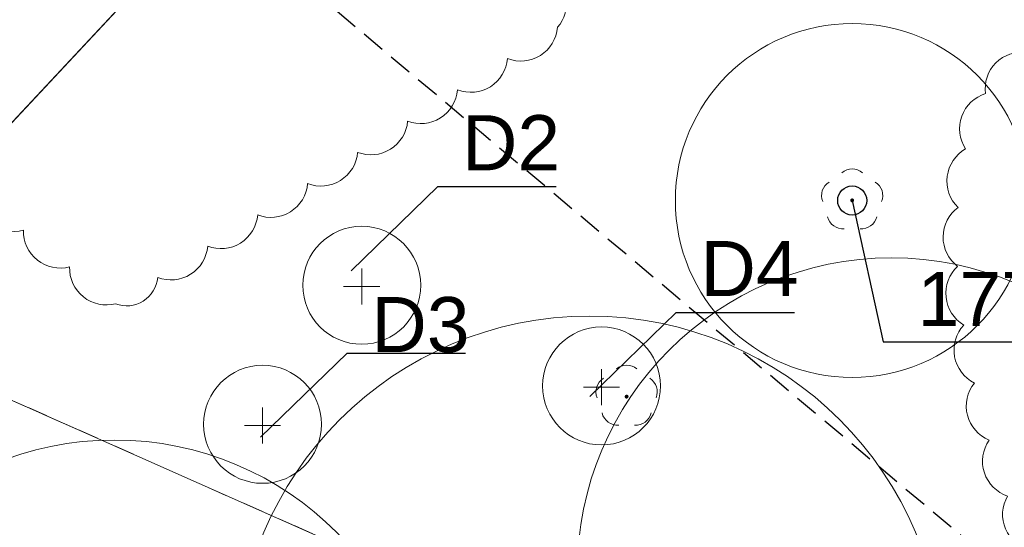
# Model space of a CAD drawing. Header units: metres. Extents: x 6540907 to 6541833, y 5893434 to 5894895.
# Tile 219 of 256: x 6541639 to 6541664, y 5894112 to 5894125. Entities that reach past the tile are written whole.
import ezdxf
from ezdxf import colors
from ezdxf.entities.mleader import LeaderData, LeaderLine
from ezdxf.math import Vec2, Vec3

# ---------------------------------------------------------------- set-up
doc = ezdxf.new("R2010")
doc.units = ezdxf.units.M
doc.header["$MEASUREMENT"] = 0
for name, pattern in [('2', [0.8999999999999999, 0.6, -0.3]), ('219-500', [0, 0]), ('egug-500', [1, 0.5, -0.5]), ('suep_sn_500', [0, 0])]:
    doc.linetypes.add(name, pattern=pattern)
doc.layers.get('0').update_dxf_attribs({"color": 2, "linetype": 'CONTINUOUS', "lineweight": 5})
for name, color, linetype, lineweight in [('218-kontur użytku gruntowego', 251, 'CONTINUOUS', 9), ('219-działka ewidencyjna', 152, 'CONTINUOUS', 18), ('drzewo liściaste', 251, 'CONTINUOUS', 9), ('przewód elektroenergetyczny średniego napięcia', 251, 'CONTINUOUS', 9), ('z_i_drzewa_liściste_korony', 66, 'CONTINUOUS', 20), ('z_i_drzewa_opis', 7, 'CONTINUOUS', 25), ('z_nas_kom_acer platanoides', 162, 'CONTINUOUS', 20), ('z_nas_kom_populus tremula', 162, 'CONTINUOUS', 20), ('z_nas_kom_salix', 162, 'CONTINUOUS', 20), ('Zakres', 252, 'CONTINUOUS', 15)]:
    doc.layers.add(name, color=color, linetype=linetype, lineweight=lineweight)
doc.layers.add('z_i_masywy_grupy', color=7, linetype='CONTINUOUS', lineweight=13, true_color=0x7f926c)
doc.styles.add('Opisowy', font='arial.ttf')

# ---------------------------------------------------------------- blocks, each defined once
blk = doc.blocks.new('SUEP2')
at = {"color": 0, "linetype": 'Continuous'}
for p, q in [((5.027, 0), (3.527, 0.5)), ((6.027, 0), (4.527, 0.5)), ((17.027, 0), (15.527, 0.5)), ((18.027, 0), (16.527, 0.5)), ((0, 0), (6.027, 0)), ((5.027, 0), (3.527, -0.5)), ((6.027, 0), (4.527, -0.5)), ((6.027, 0), (18.027, 0)), ((17.027, 0), (15.527, -0.5)), ((18.027, 0), (16.527, -0.5))]:
    blk.add_line(p, q, dxfattribs=at)
blk = doc.blocks.new('OP021')
at = {"linetype": 'Continuous', "lineweight": 13}
h = blk.add_hatch(color=0, dxfattribs=at)
edge = h.paths.add_edge_path()
edge.add_arc((0, 0), 0.05, 0, 360)
at = {"color": 0, "linetype": 'Continuous', "lineweight": 13}
for centre, start, end in [((0, 0.4), 49.272, 130.728), ((-0.38, 0.124), 121.308, 202.548), ((0.38, 0.124), 337.452, 58.692), ((-0.235, -0.324), 193.221, 274.871), ((0.235, -0.324), 265.129, 346.7789999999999)]:
    blk.add_arc(centre, 0.4, start, end, dxfattribs=at)
blk = doc.blocks.new('_None')
blk = doc.blocks.new('punkt')
h = blk.add_hatch()
h.set_pattern_fill('ANSI32', color=256, scale=0.2)
h.set_pattern_definition([(45, (-4781848.87, -5644337.08), (-1.347038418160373, 1.347038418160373), []), (45, (-4781847.971974, -5644337.08), (-1.347038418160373, 1.347038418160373), [])])
edge = h.paths.add_edge_path()
edge.add_arc((0, 0), 0.2429884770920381, 0, 360)
blk.add_circle((0, 0), 0.2429884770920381)
blk = doc.blocks.new('d')
at = {"linetype": 'Continuous'}
for points in [[(0, 0.4607452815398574), (0, -0.46074528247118)], [(0.46074528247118, 0), (-0.4607452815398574, 0)]]:
    blk.add_lwpolyline(points, dxfattribs=at)
blk.add_circle((0, 0.0311367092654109), 1.5, dxfattribs=at)

msp = doc.modelspace()

# ---------------------------------------------------------------- linework, layer by layer
at = {"layer": '218-kontur użytku gruntowego', "linetype": 'egug-500', "lineweight": 18, "flags": 128}
for points in [[(6541669.76, 5894101.247532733), (6541528.91, 5894163.707532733)], [(6541528.91, 5894163.707532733), (6541669.76, 5894101.247532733)]]:
    msp.add_lwpolyline(points, dxfattribs=at)
at = {"layer": '219-działka ewidencyjna', "linetype": '219-500', "lineweight": 18, "flags": 128}
msp.add_lwpolyline([(6541669.76, 5894101.247532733), (6541528.91, 5894163.707532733)], dxfattribs=at)
at = {"layer": 'przewód elektroenergetyczny średniego napięcia', "linetype": 'suep_sn_500', "lineweight": 18, "flags": 128}
for points in [[(6541633.97, 5894117.007532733), (6541682.61, 5894169.004532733)], [(6541682.61, 5894169.004532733), (6541633.97, 5894117.007532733)]]:
    msp.add_lwpolyline(points, dxfattribs=at)
at = {"layer": 'z_i_drzewa_liściste_korony', "linetype": 'Continuous'}
for centre, radius in [((6541660.10089545, 5894120.095123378), 4.5), ((6541661.10089545, 5894110.635123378), 8), ((6541653.42089545, 5894108.155123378), 9), ((6541641.32089545, 5894106.005123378), 8)]:
    msp.add_circle(centre, radius, dxfattribs=at)
at = {"layer": 'z_i_masywy_grupy', "linetype": 'Continuous'}
for points in [[(6541652.318892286, 5894125.880647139, -0.5000000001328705), (6541652.602849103, 5894124.498730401, -0.49999999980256), (6541651.330851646, 5894123.70373199, -0.4999999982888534), (6541650.05885419, 5894122.90873358, -0.49999999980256), (6541648.786856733, 5894122.11373517, -0.4999999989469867), (6541647.514859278, 5894121.31873676, -0.4999999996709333), (6541646.242861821, 5894120.52373835, -0.4999999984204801), (6541644.970864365, 5894119.72873994, -0.5000000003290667), (6541643.698866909, 5894118.933741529, -0.4999999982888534), (6541642.426869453, 5894118.138743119, -0.4999999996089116), (6541641.356595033, 5894117.469821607, -0.49999999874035), (6541640.183844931, 5894118.4050527, -0.5), (6541639.01109483, 5894119.340283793, -0.49999999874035), (6541637.838344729, 5894120.275514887, -0.5)], [(6541664.537497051, 5894123.853739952, 0.5000000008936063), (6541663.495290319, 5894122.81108696, 0.5000000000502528), (6541662.986136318, 5894121.404386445, 0.5000000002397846), (6541662.793584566, 5894119.918945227, 0.5000000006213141), (6541662.784113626, 5894118.420049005, 0.5000000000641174), (6541662.938878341, 5894116.928725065, 0.5), (6541663.210118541, 5894115.454139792, 0.5), (6541663.584534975, 5894114.002241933, 0.5000000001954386), (6541664.056440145, 5894112.57883991, 0.4999999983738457), (6541664.636920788, 5894111.196221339, 0.5000000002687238)]]:
    msp.add_lwpolyline(points, format="xyb", dxfattribs=at)
at = {"layer": 'Zakres', "linetype": '2', "lineweight": 25, "flags": 128}
msp.add_lwpolyline([(6541682.61, 5894095.006532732), (6541557.28, 5894200.187532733), (6541380.44, 5894273.687532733), (6541307.38, 5894262.597532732), (6541211.66, 5894300.637532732), (6541170.76, 5894305.567532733), (6541137.92, 5894291.267532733), (6541058.11, 5894283.297532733), (6540997.5, 5894230.067532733), (6540930.81, 5894138.997532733)], dxfattribs=at)

# ---------------------------------------------------------------- block references
at = {"layer": 'drzewo liściaste', "linetype": 'Continuous', "lineweight": 18}
for p in [(6541660.1, 5894120.097532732), (6541660.1, 5894120.097532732), (6541660.1, 5894120.097532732), (6541654.36, 5894115.107532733), (6541654.36, 5894115.107532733), (6541654.36, 5894115.107532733)]:
    msp.add_blockref('OP021', p, dxfattribs=at)
at = {"layer": 'przewód elektroenergetyczny średniego napięcia', "linetype": 'Continuous', "lineweight": 18, "rotation": 46.911}
msp.add_blockref('SUEP2', (6541633.97, 5894117.007532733), dxfattribs=at)
at = {"layer": 'z_i_drzewa_opis', "ltscale": 0.01, "xscale": 1.520278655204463, "yscale": 1.520278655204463, "zscale": 1.520278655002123}
msp.add_blockref('punkt', (6541660.10089545, 5894120.095123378), dxfattribs=at)
at = {"layer": 'z_nas_kom_acer platanoides', "linetype": 'Continuous'}
msp.add_blockref('d', (6541653.721918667, 5894115.348353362), dxfattribs=at)
at = {"layer": 'z_nas_kom_populus tremula', "linetype": 'Continuous'}
msp.add_blockref('d', (6541647.619691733, 5894117.907484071), dxfattribs=at)
at = {"layer": 'z_nas_kom_salix', "linetype": 'Continuous'}
msp.add_blockref('d', (6541645.094975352, 5894114.372881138), dxfattribs=at)

# ---------------------------------------------------------------- leaders
at = {"layer": 'z_i_drzewa_opis'}
ml = msp.add_multileader_mtext('Standard', dxfattribs=at)
ml.set_content('D2', color=256, style='Opisowy')
ml.set_leader_properties()
ml.set_arrow_properties(name='NONE')
ml.build(insert=Vec2(0, 0))
ml.multileader.update_dxf_attribs({"has_dogleg": 0, "text_left_attachment_type": 6, "text_right_attachment_type": 5, "text_top_attachment_type": 0, "text_bottom_attachment_type": 0, "dogleg_length": 1.91433062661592, "arrow_head_size": 4.903810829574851})
ctx = ml.context
ctx.base_point, ctx.char_height, ctx.arrow_head_size, ctx.landing_gap_size, ctx.plane_origin, ctx.plane_x_axis, ctx.plane_y_axis = Vec3(6541649.555705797, 5894120.449009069), 1.4, 4.903810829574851, 0.6129763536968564, Vec3(6541644.395922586, 5894117.38016429), Vec3(1, -1.49998432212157e-15), Vec3(1.49998432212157e-15, 1)
ctx.left_attachment, ctx.right_attachment, ctx.attachment_type = 6, 5, 2
notes = []
notes.append((ctx, [(1, (1, 1, 0), (6541647.42731568, 5894120.449009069), (1, -1.499984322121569e-15), 2.128390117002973, [(0, [(6541647.351486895, 5894118.309116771), (6541649.555705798, 5894120.449009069), (6541649.555705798, 5894120.449009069), (6541649.555705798, 5894120.449009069), (6541649.555705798, 5894120.449009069), (6541649.555705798, 5894120.449009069), (6541649.555705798, 5894120.449009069), (6541649.555705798, 5894120.449009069), (6541649.555705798, 5894120.449009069), (6541649.555705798, 5894120.449009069), (6541649.555705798, 5894120.449009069), (6541649.555705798, 5894120.449009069), (6541649.555705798, 5894120.449009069), (6541649.555705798, 5894120.449009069), (6541649.555705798, 5894120.449009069), (6541649.555705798, 5894120.449009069), (6541649.555705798, 5894120.449009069), (6541649.555705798, 5894120.449009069), (6541649.555705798, 5894120.449009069), (6541649.555705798, 5894120.449009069), (6541649.555705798, 5894120.449009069), (6541649.555705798, 5894120.449009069), (6541649.555705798, 5894120.449009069), (6541649.555705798, 5894120.449009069), (6541649.555705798, 5894120.449009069), (6541649.555705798, 5894120.449009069), (6541649.555705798, 5894120.449009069), (6541649.555705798, 5894120.449009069), (6541649.555705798, 5894120.449009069), (6541649.555705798, 5894120.449009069), (6541649.555705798, 5894120.449009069), (6541649.555705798, 5894120.449009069), (6541649.555705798, 5894120.449009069), (6541649.555705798, 5894120.449009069), (6541649.555705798, 5894120.449009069), (6541649.555705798, 5894120.449009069), (6541649.555705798, 5894120.449009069), (6541649.555705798, 5894120.449009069), (6541649.555705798, 5894120.449009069), (6541649.555705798, 5894120.449009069), (6541649.555705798, 5894120.449009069), (6541649.555705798, 5894120.449009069), (6541649.555705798, 5894120.449009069), (6541649.555705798, 5894120.449009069), (6541649.555705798, 5894120.449009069), (6541649.555705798, 5894120.449009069), (6541649.555705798, 5894120.449009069), (6541649.555705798, 5894120.449009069), (6541649.555705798, 5894120.449009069), (6541649.555705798, 5894120.449009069), (6541649.555705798, 5894120.449009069), (6541649.555705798, 5894120.449009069), (6541649.555705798, 5894120.449009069), (6541649.555705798, 5894120.449009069), (6541649.555705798, 5894120.449009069), (6541649.555705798, 5894120.449009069), (6541649.555705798, 5894120.449009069), (6541649.555705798, 5894120.449009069), (6541649.555705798, 5894120.449009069), (6541649.555705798, 5894120.449009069), (6541649.555705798, 5894120.449009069), (6541649.555705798, 5894120.449009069), (6541649.555705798, 5894120.449009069), (6541649.555705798, 5894120.449009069), (6541649.555705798, 5894120.449009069), (6541649.555705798, 5894120.449009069), (6541649.555705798, 5894120.449009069), (6541649.555705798, 5894120.449009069), (6541649.555705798, 5894120.449009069), (6541649.555705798, 5894120.449009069), (6541649.555705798, 5894120.449009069), (6541649.555705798, 5894120.449009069), (6541649.555705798, 5894120.449009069), (6541649.555705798, 5894120.449009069), (6541649.555705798, 5894120.449009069), (6541649.555705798, 5894120.449009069), (6541649.555705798, 5894120.449009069), (6541649.555705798, 5894120.449009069), (6541649.555705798, 5894120.449009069), (6541649.555705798, 5894120.449009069), (6541649.555705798, 5894120.449009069), (6541649.555705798, 5894120.449009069), (6541649.555705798, 5894120.449009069), (6541649.555705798, 5894120.449009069), (6541649.555705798, 5894120.449009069), (6541649.555705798, 5894120.449009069), (6541649.555705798, 5894120.449009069), (6541649.555705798, 5894120.449009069), (6541649.555705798, 5894120.449009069), (6541649.555705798, 5894120.449009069), (6541649.555705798, 5894120.449009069), (6541649.555705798, 5894120.449009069), (6541649.555705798, 5894120.449009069), (6541649.555705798, 5894120.449009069), (6541649.555705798, 5894120.449009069), (6541649.555705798, 5894120.449009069), (6541649.555705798, 5894120.449009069), (6541649.555705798, 5894120.449009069), (6541649.555705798, 5894120.449009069), (6541649.555705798, 5894120.449009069), (6541649.555705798, 5894120.449009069), (6541649.555705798, 5894120.449009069), (6541649.555705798, 5894120.449009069), (6541649.555705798, 5894120.449009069), (6541649.555705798, 5894120.449009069), (6541649.555705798, 5894120.449009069), (6541649.555705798, 5894120.449009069), (6541649.555705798, 5894120.449009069), (6541649.555705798, 5894120.449009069), (6541649.555705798, 5894120.449009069), (6541649.555705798, 5894120.449009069), (6541649.555705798, 5894120.449009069), (6541649.555705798, 5894120.449009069), (6541649.555705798, 5894120.449009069), (6541649.555705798, 5894120.449009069), (6541649.555705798, 5894120.449009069), (6541649.555705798, 5894120.449009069), (6541649.555705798, 5894120.449009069), (6541649.555705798, 5894120.449009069), (6541649.555705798, 5894120.449009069), (6541649.555705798, 5894120.449009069), (6541649.555705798, 5894120.449009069)], 256, [])])]))
ctx.mtext.insert, ctx.mtext.text_direction, ctx.mtext.rotation, ctx.mtext.flow_direction = Vec3(6541650.168682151, 5894122.263470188), Vec3(1, -1.49998432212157e-15), -1.49998432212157e-15, 5
at = {"layer": 'z_i_drzewa_opis', "ltscale": 0.01}
ml = msp.add_multileader_mtext('Standard', dxfattribs=at)
ml.set_content('177', color=256, style='Opisowy')
ml.set_leader_properties()
ml.set_arrow_properties(name='NONE')
ml.build(insert=Vec2(0, 0))
ml.multileader.update_dxf_attribs({"has_dogleg": 0, "text_left_attachment_type": 6, "text_right_attachment_type": 5, "text_top_attachment_type": 0, "text_bottom_attachment_type": 0, "dogleg_length": 1.91433062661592, "arrow_head_size": 7.005444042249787})
ctx = ml.context
ctx.base_point, ctx.char_height, ctx.arrow_head_size, ctx.landing_gap_size, ctx.plane_origin, ctx.plane_x_axis, ctx.plane_y_axis = Vec3(6541660.889553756, 5894116.502721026), 1.368250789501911, 7.005444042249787, 0.8756805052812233, Vec3(6541653.518434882, 5894112.118657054), Vec3(1, -1.49998432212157e-15), Vec3(1.49998432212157e-15, 1)
ctx.left_attachment, ctx.right_attachment, ctx.attachment_type = 6, 5, 2
notes.append((ctx, [(1, (1, 1, 0), (6541657.848996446, 5894116.502721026), (1, -1.49998432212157e-15), 3.040557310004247, [(0, [(6541660.10089545, 5894120.095123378), (6541660.889553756, 5894116.502721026), (6541660.889553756, 5894116.502721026), (6541660.889553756, 5894116.502721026), (6541660.889553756, 5894116.502721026), (6541660.889553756, 5894116.502721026), (6541660.889553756, 5894116.502721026), (6541660.889553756, 5894116.502721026), (6541660.889553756, 5894116.502721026), (6541660.889553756, 5894116.502721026), (6541660.889553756, 5894116.502721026), (6541660.889553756, 5894116.502721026), (6541660.889553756, 5894116.502721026), (6541660.889553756, 5894116.502721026), (6541660.889553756, 5894116.502721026), (6541660.889553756, 5894116.502721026), (6541660.889553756, 5894116.502721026), (6541660.889553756, 5894116.502721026), (6541660.889553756, 5894116.502721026), (6541660.889553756, 5894116.502721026), (6541660.889553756, 5894116.502721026), (6541660.889553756, 5894116.502721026), (6541660.889553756, 5894116.502721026), (6541660.889553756, 5894116.502721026), (6541660.889553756, 5894116.502721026), (6541660.889553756, 5894116.502721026), (6541660.889553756, 5894116.502721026), (6541660.889553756, 5894116.502721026), (6541660.889553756, 5894116.502721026), (6541660.889553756, 5894116.502721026), (6541660.889553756, 5894116.502721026), (6541660.889553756, 5894116.502721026), (6541660.889553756, 5894116.502721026), (6541660.889553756, 5894116.502721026), (6541660.889553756, 5894116.502721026), (6541660.889553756, 5894116.502721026), (6541660.889553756, 5894116.502721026), (6541660.889553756, 5894116.502721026), (6541660.889553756, 5894116.502721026), (6541660.889553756, 5894116.502721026), (6541660.889553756, 5894116.502721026), (6541660.889553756, 5894116.502721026), (6541660.889553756, 5894116.502721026), (6541660.889553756, 5894116.502721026), (6541660.889553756, 5894116.502721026), (6541660.889553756, 5894116.502721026), (6541660.889553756, 5894116.502721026), (6541660.889553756, 5894116.502721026), (6541660.889553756, 5894116.502721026), (6541660.889553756, 5894116.502721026), (6541660.889553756, 5894116.502721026), (6541660.889553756, 5894116.502721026), (6541660.889553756, 5894116.502721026), (6541660.889553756, 5894116.502721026), (6541660.889553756, 5894116.502721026), (6541660.889553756, 5894116.502721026), (6541660.889553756, 5894116.502721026), (6541660.889553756, 5894116.502721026), (6541660.889553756, 5894116.502721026), (6541660.889553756, 5894116.502721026), (6541660.889553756, 5894116.502721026), (6541660.889553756, 5894116.502721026), (6541660.889553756, 5894116.502721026), (6541660.889553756, 5894116.502721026), (6541660.889553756, 5894116.502721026), (6541660.889553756, 5894116.502721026), (6541660.889553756, 5894116.502721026), (6541660.889553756, 5894116.502721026), (6541660.889553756, 5894116.502721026), (6541660.889553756, 5894116.502721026), (6541660.889553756, 5894116.502721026), (6541660.889553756, 5894116.502721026), (6541660.889553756, 5894116.502721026), (6541660.889553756, 5894116.502721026), (6541660.889553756, 5894116.502721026), (6541660.889553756, 5894116.502721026), (6541660.889553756, 5894116.502721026), (6541660.889553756, 5894116.502721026), (6541660.889553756, 5894116.502721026), (6541660.889553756, 5894116.502721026), (6541660.889553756, 5894116.502721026), (6541660.889553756, 5894116.502721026), (6541660.889553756, 5894116.502721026), (6541660.889553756, 5894116.502721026), (6541660.889553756, 5894116.502721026), (6541660.889553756, 5894116.502721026), (6541660.889553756, 5894116.502721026), (6541660.889553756, 5894116.502721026), (6541660.889553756, 5894116.502721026), (6541660.889553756, 5894116.502721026), (6541660.889553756, 5894116.502721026), (6541660.889553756, 5894116.502721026), (6541660.889553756, 5894116.502721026), (6541660.889553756, 5894116.502721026), (6541660.889553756, 5894116.502721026), (6541660.889553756, 5894116.502721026), (6541660.889553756, 5894116.502721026), (6541660.889553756, 5894116.502721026), (6541660.889553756, 5894116.502721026), (6541660.889553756, 5894116.502721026), (6541660.889553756, 5894116.502721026), (6541660.889553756, 5894116.502721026), (6541660.889553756, 5894116.502721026), (6541660.889553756, 5894116.502721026), (6541660.889553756, 5894116.502721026), (6541660.889553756, 5894116.502721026), (6541660.889553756, 5894116.502721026), (6541660.889553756, 5894116.502721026), (6541660.889553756, 5894116.502721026), (6541660.889553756, 5894116.502721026), (6541660.889553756, 5894116.502721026), (6541660.889553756, 5894116.502721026), (6541660.889553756, 5894116.502721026), (6541660.889553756, 5894116.502721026), (6541660.889553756, 5894116.502721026), (6541660.889553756, 5894116.502721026), (6541660.889553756, 5894116.502721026), (6541660.889553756, 5894116.502721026), (6541660.889553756, 5894116.502721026), (6541660.889553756, 5894116.502721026), (6541660.889553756, 5894116.502721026), (6541660.889553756, 5894116.502721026), (6541660.889553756, 5894116.502721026), (6541660.889553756, 5894116.502721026), (6541660.889553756, 5894116.502721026), (6541660.889553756, 5894116.502721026), (6541660.889553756, 5894116.502721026), (6541660.889553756, 5894116.502721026), (6541660.889553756, 5894116.502721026), (6541660.889553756, 5894116.502721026)], 256, [])])]))
ctx.mtext.insert, ctx.mtext.text_direction, ctx.mtext.rotation, ctx.mtext.flow_direction = Vec3(6541661.765234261, 5894118.276033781), Vec3(1, -1.49998432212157e-15), -1.49998432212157e-15, 5
at = {"layer": 'z_i_drzewa_opis'}
ml = msp.add_multileader_mtext('Standard', dxfattribs=at)
ml.set_content('D4', color=256, style='Opisowy')
ml.set_leader_properties()
ml.set_arrow_properties(name='NONE')
ml.build(insert=Vec2(0, 0))
ml.multileader.update_dxf_attribs({"has_dogleg": 0, "text_left_attachment_type": 6, "text_right_attachment_type": 5, "text_top_attachment_type": 0, "text_bottom_attachment_type": 0, "dogleg_length": 1.91433062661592, "arrow_head_size": 4.903810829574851})
ctx = ml.context
ctx.base_point, ctx.char_height, ctx.arrow_head_size, ctx.landing_gap_size, ctx.plane_origin, ctx.plane_x_axis, ctx.plane_y_axis = Vec3(6541655.624284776, 5894117.250068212), 1.4, 4.903810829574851, 0.6129763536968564, Vec3(6541650.464501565, 5894114.181223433), Vec3(1, -1.49998432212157e-15), Vec3(1.49998432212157e-15, 1)
ctx.left_attachment, ctx.right_attachment, ctx.attachment_type = 6, 5, 2
notes.append((ctx, [(1, (1, 1, 0), (6541653.495894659, 5894117.250068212), (1, -1.499984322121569e-15), 2.128390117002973, [(0, [(6541653.420065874, 5894115.110175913), (6541655.624284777, 5894117.250068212), (6541655.624284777, 5894117.250068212), (6541655.624284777, 5894117.250068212), (6541655.624284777, 5894117.250068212), (6541655.624284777, 5894117.250068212), (6541655.624284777, 5894117.250068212), (6541655.624284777, 5894117.250068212), (6541655.624284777, 5894117.250068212), (6541655.624284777, 5894117.250068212), (6541655.624284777, 5894117.250068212), (6541655.624284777, 5894117.250068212), (6541655.624284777, 5894117.250068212), (6541655.624284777, 5894117.250068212), (6541655.624284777, 5894117.250068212), (6541655.624284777, 5894117.250068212), (6541655.624284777, 5894117.250068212), (6541655.624284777, 5894117.250068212), (6541655.624284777, 5894117.250068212), (6541655.624284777, 5894117.250068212), (6541655.624284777, 5894117.250068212), (6541655.624284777, 5894117.250068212), (6541655.624284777, 5894117.250068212), (6541655.624284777, 5894117.250068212), (6541655.624284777, 5894117.250068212), (6541655.624284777, 5894117.250068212), (6541655.624284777, 5894117.250068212), (6541655.624284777, 5894117.250068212), (6541655.624284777, 5894117.250068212), (6541655.624284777, 5894117.250068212), (6541655.624284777, 5894117.250068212), (6541655.624284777, 5894117.250068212), (6541655.624284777, 5894117.250068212), (6541655.624284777, 5894117.250068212), (6541655.624284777, 5894117.250068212), (6541655.624284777, 5894117.250068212), (6541655.624284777, 5894117.250068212), (6541655.624284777, 5894117.250068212), (6541655.624284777, 5894117.250068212), (6541655.624284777, 5894117.250068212), (6541655.624284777, 5894117.250068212), (6541655.624284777, 5894117.250068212), (6541655.624284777, 5894117.250068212), (6541655.624284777, 5894117.250068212), (6541655.624284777, 5894117.250068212), (6541655.624284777, 5894117.250068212), (6541655.624284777, 5894117.250068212), (6541655.624284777, 5894117.250068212), (6541655.624284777, 5894117.250068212), (6541655.624284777, 5894117.250068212), (6541655.624284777, 5894117.250068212), (6541655.624284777, 5894117.250068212), (6541655.624284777, 5894117.250068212), (6541655.624284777, 5894117.250068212), (6541655.624284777, 5894117.250068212), (6541655.624284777, 5894117.250068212), (6541655.624284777, 5894117.250068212), (6541655.624284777, 5894117.250068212), (6541655.624284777, 5894117.250068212), (6541655.624284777, 5894117.250068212), (6541655.624284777, 5894117.250068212), (6541655.624284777, 5894117.250068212), (6541655.624284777, 5894117.250068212), (6541655.624284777, 5894117.250068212), (6541655.624284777, 5894117.250068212), (6541655.624284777, 5894117.250068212), (6541655.624284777, 5894117.250068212), (6541655.624284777, 5894117.250068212), (6541655.624284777, 5894117.250068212), (6541655.624284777, 5894117.250068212), (6541655.624284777, 5894117.250068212), (6541655.624284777, 5894117.250068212), (6541655.624284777, 5894117.250068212), (6541655.624284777, 5894117.250068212), (6541655.624284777, 5894117.250068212), (6541655.624284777, 5894117.250068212), (6541655.624284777, 5894117.250068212), (6541655.624284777, 5894117.250068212), (6541655.624284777, 5894117.250068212), (6541655.624284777, 5894117.250068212), (6541655.624284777, 5894117.250068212), (6541655.624284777, 5894117.250068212), (6541655.624284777, 5894117.250068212), (6541655.624284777, 5894117.250068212), (6541655.624284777, 5894117.250068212), (6541655.624284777, 5894117.250068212), (6541655.624284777, 5894117.250068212), (6541655.624284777, 5894117.250068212), (6541655.624284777, 5894117.250068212), (6541655.624284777, 5894117.250068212), (6541655.624284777, 5894117.250068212), (6541655.624284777, 5894117.250068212), (6541655.624284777, 5894117.250068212), (6541655.624284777, 5894117.250068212), (6541655.624284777, 5894117.250068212), (6541655.624284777, 5894117.250068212), (6541655.624284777, 5894117.250068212), (6541655.624284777, 5894117.250068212), (6541655.624284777, 5894117.250068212), (6541655.624284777, 5894117.250068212), (6541655.624284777, 5894117.250068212), (6541655.624284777, 5894117.250068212), (6541655.624284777, 5894117.250068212), (6541655.624284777, 5894117.250068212), (6541655.624284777, 5894117.250068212), (6541655.624284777, 5894117.250068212), (6541655.624284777, 5894117.250068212), (6541655.624284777, 5894117.250068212), (6541655.624284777, 5894117.250068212), (6541655.624284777, 5894117.250068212), (6541655.624284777, 5894117.250068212), (6541655.624284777, 5894117.250068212), (6541655.624284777, 5894117.250068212), (6541655.624284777, 5894117.250068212), (6541655.624284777, 5894117.250068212), (6541655.624284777, 5894117.250068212), (6541655.624284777, 5894117.250068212), (6541655.624284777, 5894117.250068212), (6541655.624284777, 5894117.250068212), (6541655.624284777, 5894117.250068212), (6541655.624284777, 5894117.250068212), (6541655.624284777, 5894117.250068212)], 256, [])])]))
ctx.mtext.insert, ctx.mtext.text_direction, ctx.mtext.rotation, ctx.mtext.flow_direction = Vec3(6541656.23726113, 5894119.06452933), Vec3(1, -1.49998432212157e-15), -1.49998432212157e-15, 5
ml = msp.add_multileader_mtext('Standard', dxfattribs=at)
ml.set_content('D3', color=256, style='Opisowy')
ml.set_leader_properties()
ml.set_arrow_properties(name='NONE')
ml.build(insert=Vec2(0, 0))
ml.multileader.update_dxf_attribs({"has_dogleg": 0, "text_left_attachment_type": 6, "text_right_attachment_type": 5, "text_top_attachment_type": 0, "text_bottom_attachment_type": 0, "dogleg_length": 1.91433062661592, "arrow_head_size": 4.903810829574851})
ctx = ml.context
ctx.base_point, ctx.char_height, ctx.arrow_head_size, ctx.landing_gap_size, ctx.plane_origin, ctx.plane_x_axis, ctx.plane_y_axis = Vec3(6541647.25058665, 5894116.215116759), 1.4, 4.903810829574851, 0.6129763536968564, Vec3(6541642.09080344, 5894113.146271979), Vec3(1, -1.49998432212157e-15), Vec3(1.49998432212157e-15, 1)
ctx.left_attachment, ctx.right_attachment, ctx.attachment_type = 6, 5, 2
notes.append((ctx, [(1, (1, 1, 0), (6541645.122196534, 5894116.215116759), (1, -1.499984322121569e-15), 2.128390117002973, [(0, [(6541645.046367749, 5894114.07522446), (6541647.250586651, 5894116.215116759), (6541647.250586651, 5894116.215116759), (6541647.250586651, 5894116.215116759), (6541647.250586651, 5894116.215116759), (6541647.250586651, 5894116.215116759), (6541647.250586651, 5894116.215116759), (6541647.250586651, 5894116.215116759), (6541647.250586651, 5894116.215116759), (6541647.250586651, 5894116.215116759), (6541647.250586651, 5894116.215116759), (6541647.250586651, 5894116.215116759), (6541647.250586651, 5894116.215116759), (6541647.250586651, 5894116.215116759), (6541647.250586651, 5894116.215116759), (6541647.250586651, 5894116.215116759), (6541647.250586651, 5894116.215116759), (6541647.250586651, 5894116.215116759), (6541647.250586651, 5894116.215116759), (6541647.250586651, 5894116.215116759), (6541647.250586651, 5894116.215116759), (6541647.250586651, 5894116.215116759), (6541647.250586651, 5894116.215116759), (6541647.250586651, 5894116.215116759), (6541647.250586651, 5894116.215116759), (6541647.250586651, 5894116.215116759), (6541647.250586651, 5894116.215116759), (6541647.250586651, 5894116.215116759), (6541647.250586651, 5894116.215116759), (6541647.250586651, 5894116.215116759), (6541647.250586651, 5894116.215116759), (6541647.250586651, 5894116.215116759), (6541647.250586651, 5894116.215116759), (6541647.250586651, 5894116.215116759), (6541647.250586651, 5894116.215116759), (6541647.250586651, 5894116.215116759), (6541647.250586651, 5894116.215116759), (6541647.250586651, 5894116.215116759), (6541647.250586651, 5894116.215116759), (6541647.250586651, 5894116.215116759), (6541647.250586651, 5894116.215116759), (6541647.250586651, 5894116.215116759), (6541647.250586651, 5894116.215116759), (6541647.250586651, 5894116.215116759), (6541647.250586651, 5894116.215116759), (6541647.250586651, 5894116.215116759), (6541647.250586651, 5894116.215116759), (6541647.250586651, 5894116.215116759), (6541647.250586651, 5894116.215116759), (6541647.250586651, 5894116.215116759), (6541647.250586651, 5894116.215116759), (6541647.250586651, 5894116.215116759), (6541647.250586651, 5894116.215116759), (6541647.250586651, 5894116.215116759), (6541647.250586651, 5894116.215116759), (6541647.250586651, 5894116.215116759), (6541647.250586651, 5894116.215116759), (6541647.250586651, 5894116.215116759), (6541647.250586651, 5894116.215116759), (6541647.250586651, 5894116.215116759), (6541647.250586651, 5894116.215116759), (6541647.250586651, 5894116.215116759), (6541647.250586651, 5894116.215116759), (6541647.250586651, 5894116.215116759), (6541647.250586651, 5894116.215116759), (6541647.250586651, 5894116.215116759), (6541647.250586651, 5894116.215116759), (6541647.250586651, 5894116.215116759), (6541647.250586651, 5894116.215116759), (6541647.250586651, 5894116.215116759), (6541647.250586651, 5894116.215116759), (6541647.250586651, 5894116.215116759), (6541647.250586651, 5894116.215116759), (6541647.250586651, 5894116.215116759), (6541647.250586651, 5894116.215116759), (6541647.250586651, 5894116.215116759), (6541647.250586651, 5894116.215116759), (6541647.250586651, 5894116.215116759), (6541647.250586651, 5894116.215116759), (6541647.250586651, 5894116.215116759), (6541647.250586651, 5894116.215116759), (6541647.250586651, 5894116.215116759), (6541647.250586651, 5894116.215116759), (6541647.250586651, 5894116.215116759), (6541647.250586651, 5894116.215116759), (6541647.250586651, 5894116.215116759), (6541647.250586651, 5894116.215116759), (6541647.250586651, 5894116.215116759), (6541647.250586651, 5894116.215116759), (6541647.250586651, 5894116.215116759), (6541647.250586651, 5894116.215116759), (6541647.250586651, 5894116.215116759), (6541647.250586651, 5894116.215116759), (6541647.250586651, 5894116.215116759), (6541647.250586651, 5894116.215116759), (6541647.250586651, 5894116.215116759), (6541647.250586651, 5894116.215116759), (6541647.250586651, 5894116.215116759), (6541647.250586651, 5894116.215116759), (6541647.250586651, 5894116.215116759), (6541647.250586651, 5894116.215116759), (6541647.250586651, 5894116.215116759), (6541647.250586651, 5894116.215116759), (6541647.250586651, 5894116.215116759), (6541647.250586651, 5894116.215116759), (6541647.250586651, 5894116.215116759), (6541647.250586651, 5894116.215116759), (6541647.250586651, 5894116.215116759), (6541647.250586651, 5894116.215116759), (6541647.250586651, 5894116.215116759), (6541647.250586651, 5894116.215116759), (6541647.250586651, 5894116.215116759), (6541647.250586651, 5894116.215116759), (6541647.250586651, 5894116.215116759), (6541647.250586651, 5894116.215116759), (6541647.250586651, 5894116.215116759), (6541647.250586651, 5894116.215116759), (6541647.250586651, 5894116.215116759), (6541647.250586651, 5894116.215116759), (6541647.250586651, 5894116.215116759), (6541647.250586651, 5894116.215116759), (6541647.250586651, 5894116.215116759)], 256, [])])]))
ctx.mtext.insert, ctx.mtext.text_direction, ctx.mtext.rotation, ctx.mtext.flow_direction = Vec3(6541647.863563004, 5894117.639946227), Vec3(1, -1.49998432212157e-15), -1.49998432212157e-15, 5
for ctx, leaders in notes:
    for number, flags, end, landing, length, lines in leaders:
        leader = LeaderData()
        leader.index, (leader.has_last_leader_line, leader.has_dogleg_vector, leader.attachment_direction) = number, flags
        leader.last_leader_point, leader.dogleg_vector, leader.dogleg_length = Vec3(end), Vec3(landing), length
        for number, points, colour, breaks in lines:
            line = LeaderLine()
            line.index, line.vertices, line.color, line.breaks = number, Vec3.list(points), colors.encode_raw_color(colour), breaks
            leader.lines.append(line)
        ctx.leaders.append(leader)

doc.saveas('drawing.dxf')
